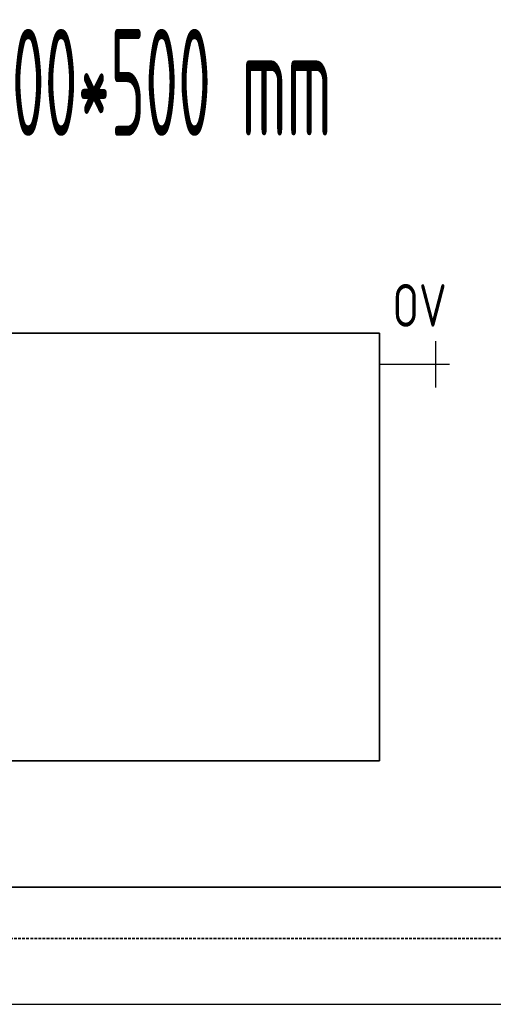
# Model space of a CAD drawing. Header units: millimetres. Extents: x 60394 to 199354, y 20895 to 166073.
# Tile 35 of 256: x 68938 to 69492, y 23695 to 24847. Entities that reach past the tile are written whole.
import ezdxf
from ezdxf.enums import TextEntityAlignment as Align

# ---------------------------------------------------------------- set-up
doc = ezdxf.new("R2010")
doc.units = ezdxf.units.MM
doc.linetypes.add('VERDECKT', pattern=[9.525, 6.35, -3.175])
for name, color, linetype, lineweight in [('JS_VYT_POPIS - OBECNĚ', 7, 'Continuous', 5), ('UT_SCHÉMA_POPIS', 7, 'VERDECKT', 5), ('UT_SCHÉMA_PŘÍVOD', 10, 'Continuous', 35), ('UT_SCHÉMA_SYMBOLY', 7, 'Continuous', 25), ('UT_SCHÉMA_ZPÁTEČKA', 172, 'VERDECKT', 35), ('UT_ZAŘÍZENÍ - OT', 3, 'Continuous', 35)]:
    doc.layers.add(name, color=color, linetype=linetype, lineweight=lineweight)
doc.styles.add('ISO 2.5', font='isocp.shx', dxfattribs={"width": 0.8, "height": 2.5})
doc.styles.add('VZT_POPIS', font='isocp.shx', dxfattribs={"width": 0.6, "height": 125})

msp = doc.modelspace()

# ---------------------------------------------------------------- linework, layer by layer
msp.add_line((64740.6, 23695.4), (199354.4, 23695.4))
at = {"layer": 'UT_SCHÉMA_PŘÍVOD'}
msp.add_line((73952, 23832.3), (67666.7, 23832.3), dxfattribs=at)
at = {"layer": 'UT_SCHÉMA_SYMBOLY'}
for p, q in [((69424.7, 24416.6), (69424.7, 24470.6)), ((69440.7, 24443.6), (69358.8, 24443.6))]:
    msp.add_line(p, q, dxfattribs=at)
at = {"layer": 'UT_SCHÉMA_ZPÁTEČKA', "ltscale": 0.5}
msp.add_line((74006.9, 23772.3), (67116.7, 23772.3), dxfattribs=at)
at = {"layer": 'UT_ZAŘÍZENÍ - OT', "linetype": 'Continuous'}
for p, q in [((69358.8, 24480.2), (68158.8, 24480.2)), ((69358.8, 23980.2), (69358.8, 24480.2)), ((68158.8, 23980.2), (69358.8, 23980.2))]:
    msp.add_line(p, q, dxfattribs=at)

# ---------------------------------------------------------------- texts
at = {"layer": 'JS_VYT_POPIS - OBECNĚ', "style": 'VZT_POPIS', "width": 0.5}
msp.add_text('D-OT VK typ 21 - 1200*500 mm', height=125, dxfattribs=at).set_placement((68749, 24773.3), align=Align.MIDDLE_CENTER)
at = {"layer": 'UT_SCHÉMA_POPIS', "style": 'ISO 2.5', "width": 0.8}
msp.add_text('OV', height=50, dxfattribs=at).set_placement((69374.2, 24512.5), align=Align.MIDDLE_LEFT)

doc.saveas('drawing.dxf')
